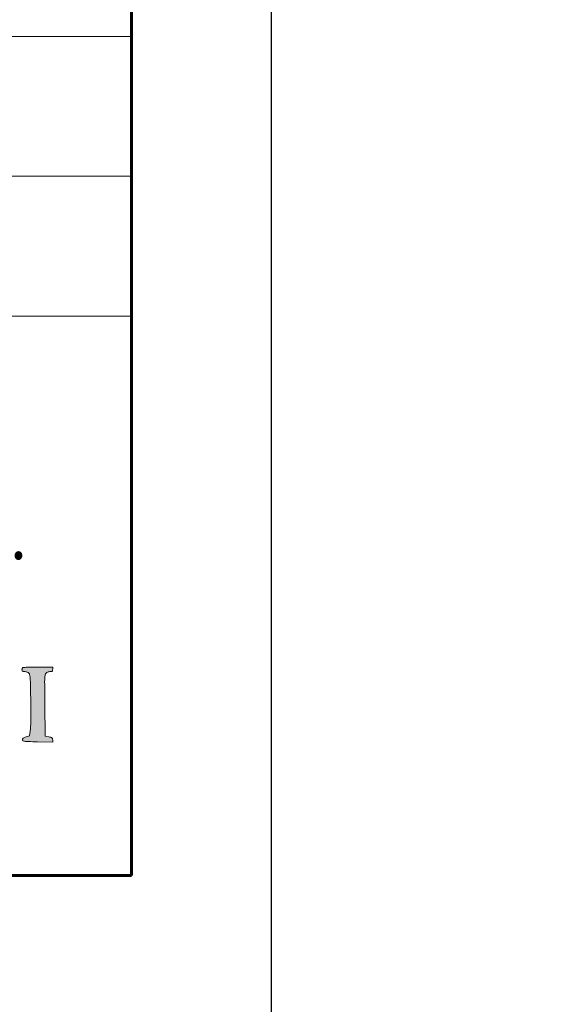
# Model space of a CAD drawing. Header units: inches. Extents: x -397 to 1532, y 9 to 603.
# Tile 16 of 29: x 15 to 34, y 307 to 342. Entities that reach past the tile are written whole.
import ezdxf
from ezdxf.enums import TextEntityAlignment as Align

# ---------------------------------------------------------------- set-up
doc = ezdxf.new("R2010")
doc.units = ezdxf.units.IN
doc.header["$MEASUREMENT"] = 0
doc.layers.add('.', color=7, linetype='Continuous', lineweight=15)
doc.layers.add('ANTET', color=7, linetype='Continuous', lineweight=15)
doc.layers.add('ливнеотвод', color=7, linetype='Continuous')
doc.styles.add('LOGO_TEXT', font='GARA.TTF', dxfattribs={"width": 0.75, "height": 8000})

# ---------------------------------------------------------------- blocks, each defined once
blk = doc.blocks.new('*U26')
at = {"color": 0, "ltscale": 25}
blk.add_lwpolyline([(-59400, 42000), (0, 42000), (0, 0), (-59400, 0)], close=True, dxfattribs=at)
blk = doc.blocks.new('FASD')
at = {"layer": '.', "lineweight": 30}
h = blk.add_hatch(color=154, dxfattribs=at)
h.dxf.hatch_style = 1
h.paths.add_polyline_path([(2200554.416, 2044994.85, -0.001445), (2200554.412, 2044995.677, -0.037916), (2200554.429, 2044995.899, -0.196238), (2200554.484, 2044995.991, -0.161675), (2200554.594, 2044996.028, 0.025371), (2200554.652, 2044996.032, 0.139003), (2200554.68, 2044996.043, 0.180601), (2200554.695, 2044996.066, 0.049402), (2200554.699, 2044996.11), (2200554.699, 2044996.19), (2200554.172, 2044996.19, 0.003816), (2200553.968, 2044996.189, 0.005983), (2200553.793, 2044996.184, 0.002005), (2200553.643, 2044996.178, 0.285502), (2200553.617, 2044996.16, 0.040824), (2200553.608, 2044996.136, 0.032464), (2200553.603, 2044996.112, 0.03271), (2200553.602, 2044996.088, 0.103607), (2200553.608, 2044996.06, 0.161551), (2200553.624, 2044996.042, 0.101492), (2200553.655, 2044996.032, 0.026976), (2200553.707, 2044996.028, -0.128801), (2200553.819, 2044995.999, -0.211513), (2200553.876, 2044995.921, -0.048381), (2200553.899, 2044995.739, -0.00216), (2200553.913, 2044995.106, -0.003216), (2200553.917, 2044994.755, -0.003636), (2200553.916, 2044994.418, -0.003321), (2200553.912, 2044994.131, -0.019881), (2200553.902, 2044993.982), (2200553.876, 2044993.727), (2200553.747, 2044993.691, 0.024448), (2200553.686, 2044993.67, 0.071786), (2200553.647, 2044993.649, 0.110087), (2200553.626, 2044993.623, 0.11926), (2200553.618, 2044993.591, 0.266584), (2200553.639, 2044993.555, 0.099231), (2200553.696, 2044993.536, 0.027146), (2200553.82, 2044993.526, 0.002036), (2200554.158, 2044993.519), (2200554.699, 2044993.51), (2200554.699, 2044993.59, 0.071866), (2200554.693, 2044993.632, 0.156966), (2200554.674, 2044993.66, 0.098181), (2200554.637, 2044993.679, 0.018601), (2200554.562, 2044993.696), (2200554.425, 2044993.723)])
at = {"color": 7}
for p, q in [((2200557.519, 2045043.738), (2200557.519, 2044988.738)), ((2200557.519, 2045018.738), (2200372.519, 2045018.738)), ((2200557.519, 2045013.738), (2200509.519, 2045013.738)), ((2200557.519, 2045008.738), (2200509.519, 2045008.738)), ((2200372.519, 2044988.738), (2200557.519, 2044988.738)), ((2200372.519, 2044988.738), (2200557.519, 2044988.738))]:
    blk.add_line(p, q, dxfattribs=at)
at = {"color": 154}
blk.add_lwpolyline([(2200553.623, 2044996.169, 0.097261), (2200553.615, 2044996.157, 0.034257), (2200553.608, 2044996.136, 0.032464), (2200553.603, 2044996.112, 0.03271), (2200553.602, 2044996.088, 0.103607), (2200553.608, 2044996.06, 0.161551), (2200553.624, 2044996.042, 0.101492), (2200553.655, 2044996.032, 0.026976), (2200553.707, 2044996.028, -0.128801), (2200553.819, 2044995.999, -0.211513), (2200553.876, 2044995.921, -0.048381), (2200553.899, 2044995.739, -0.00216), (2200553.913, 2044995.106, -0.003216), (2200553.917, 2044994.755, -0.003636), (2200553.916, 2044994.418, -0.003321), (2200553.912, 2044994.131, -0.019881), (2200553.902, 2044993.982), (2200553.876, 2044993.727), (2200553.747, 2044993.691, 0.024448), (2200553.686, 2044993.67, 0.071785), (2200553.647, 2044993.649, 0.110089), (2200553.626, 2044993.623, 0.119258), (2200553.618, 2044993.591, 0.266584), (2200553.639, 2044993.555, 0.099231), (2200553.696, 2044993.536, 0.027146), (2200553.82, 2044993.526, 0.002036), (2200554.158, 2044993.519), (2200554.699, 2044993.51), (2200554.699, 2044993.59, 0.071866), (2200554.693, 2044993.632, 0.156967), (2200554.674, 2044993.66, 0.09818), (2200554.637, 2044993.679, 0.018601), (2200554.562, 2044993.696), (2200554.425, 2044993.723), (2200554.416, 2044994.85, -0.001445), (2200554.412, 2044995.677, -0.037916), (2200554.429, 2044995.899, -0.196238), (2200554.484, 2044995.991, -0.161675), (2200554.594, 2044996.028, 0.025371), (2200554.652, 2044996.032, 0.139004), (2200554.68, 2044996.043, 0.180601), (2200554.695, 2044996.066, 0.049402), (2200554.699, 2044996.11), (2200554.699, 2044996.19), (2200554.172, 2044996.19, 0.003816), (2200553.968, 2044996.189, 0.005983), (2200553.793, 2044996.184, 0.002005), (2200553.643, 2044996.178, 0.18667)], format="xyb", close=True, dxfattribs=at)
at = {"layer": 'ANTET', "color": 7, "lineweight": 20, "ltscale": 0.5, "style": 'LOGO_TEXT'}
blk.add_text('İNŞ.MÜH.TUR.TİC.LTD.ŞTİ.', height=1.77125, dxfattribs=at).set_placement((2200524.353, 2044999.523), align=Align.BOTTOM_LEFT)

msp = doc.modelspace()

# ---------------------------------------------------------------- linework, layer by layer
at = {"transparency": 33554687}
msp.add_lwpolyline([(-397.202, 306.377), (23.567, 306.377), (23.567, 603.377), (-397.202, 603.377)], close=True, dxfattribs=at)
at = {"layer": 'ливнеотвод', "linetype": 'Continuous', "lineweight": 60, "transparency": 33554687}
msp.add_lwpolyline([(-377.202, 311.377), (18.567, 311.377), (18.567, 598.377), (-377.202, 598.377)], close=True, dxfattribs=at)

# ---------------------------------------------------------------- block references
at = {"layer": '.', "color": 18, "lineweight": -2, "true_color": 0x000000}
msp.add_blockref('FASD', (-2200538.952, -2044677.361), dxfattribs=at)
at = {"xscale": 0.01, "yscale": 0.01, "zscale": 0.01}
msp.add_blockref('*U26', (617.567, 9.377), dxfattribs=at)

doc.saveas('drawing.dxf')
